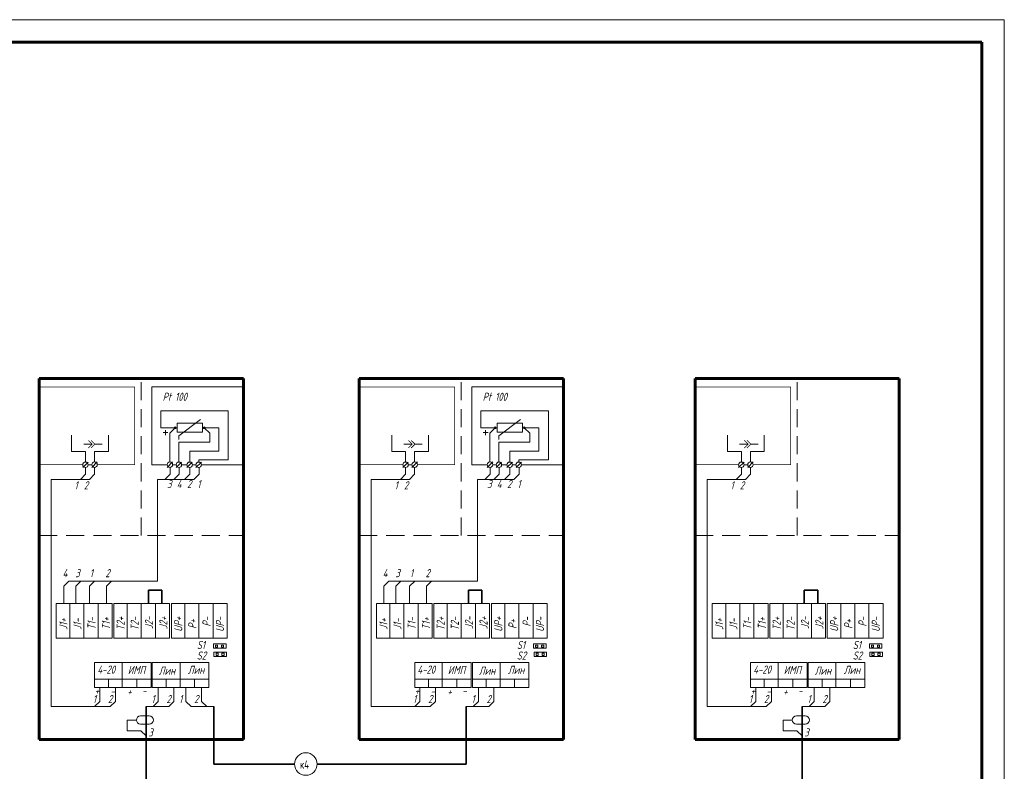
# Model space of a CAD drawing. Header units: millimetres. Extents: x 0 to 840, y 0 to 297.
# Tile 5 of 5: x 622 to 840, y 131 to 297. Entities that reach past the tile are written whole.
import ezdxf

# ---------------------------------------------------------------- set-up
doc = ezdxf.new("R2010")
doc.units = ezdxf.units.MM
for name, pattern in [('K5LT32768', [0]), ('K5LT32769', [0]), ('K5LT_BASIC', [0]), ('K5LT_DASHED', [6, 4, -2]), ('K5LT_THIN', [0])]:
    doc.linetypes.add(name, pattern=pattern)
doc.layers.add('FOR', color=7, linetype='Continuous', true_color=0xffffff)
doc.layers.add('Системный слой', color=7, linetype='Continuous')
doc.styles.add('KTEXTSTYLE', font='gost_au.shx', dxfattribs={"width": 0.96, "height": 5})

# ---------------------------------------------------------------- blocks, each defined once
blk = doc.blocks.new('U26')
at = {"layer": 'Системный слой', "color": 7, "linetype": 'K5LT_THIN', "lineweight": 18}
for p, q in [((648.73, 142.83), (650.62, 142.83)), ((648.73, 140.96), (650.62, 140.96))]:
    blk.add_line(p, q, dxfattribs=at)
for centre, start, end in [((648.73, 141.89), 90, 270), ((650.62, 141.89), 270, 90)]:
    blk.add_arc(centre, 0.934, start, end, dxfattribs=at)
blk = doc.blocks.new('U27')
at = {"layer": 'Системный слой', "color": 7, "linetype": 'K5LT_THIN', "lineweight": 18}
for p, q in [((638, 202.98), (636.12, 202.98)), ((640.2, 202.98), (638.6, 202.98))]:
    blk.add_line(p, q, dxfattribs=at)
at = {"layer": 'Системный слой', "color": 7, "linetype": 'K5LT_THIN', "const_width": 0.18}
for points in [[(637.15, 202.13), (638, 202.98), (637.15, 203.83)], [(637.75, 202.13), (638.6, 202.98), (637.75, 203.83)]]:
    blk.add_lwpolyline(points, dxfattribs=at)
blk = doc.blocks.new('U28')
at = {"layer": 'Системный слой', "color": 7, "linetype": 'K5LT_THIN', "lineweight": 18}
for p, q in [((708.88, 202.98), (707, 202.98)), ((711.08, 202.98), (709.48, 202.98))]:
    blk.add_line(p, q, dxfattribs=at)
at = {"layer": 'Системный слой', "color": 7, "linetype": 'K5LT_THIN', "const_width": 0.18}
for points in [[(708.03, 202.13), (708.88, 202.98), (708.03, 203.83)], [(708.63, 202.13), (709.48, 202.98), (708.63, 203.83)]]:
    blk.add_lwpolyline(points, dxfattribs=at)
blk = doc.blocks.new('U29')
at = {"layer": 'Системный слой', "color": 7, "linetype": 'K5LT_THIN', "lineweight": 18}
for p, q in [((793.99, 142.83), (795.89, 142.83)), ((793.99, 140.96), (795.89, 140.96))]:
    blk.add_line(p, q, dxfattribs=at)
for centre, start, end in [((793.99, 141.89), 90, 270), ((795.89, 141.89), 270, 90)]:
    blk.add_arc(centre, 0.934, start, end, dxfattribs=at)
blk = doc.blocks.new('U30')
at = {"layer": 'Системный слой', "color": 7, "linetype": 'K5LT_THIN', "lineweight": 18}
for p, q in [((783.26, 202.98), (781.39, 202.98)), ((785.47, 202.98), (783.86, 202.98))]:
    blk.add_line(p, q, dxfattribs=at)
at = {"layer": 'Системный слой', "color": 7, "linetype": 'K5LT_THIN', "const_width": 0.18}
for points in [[(782.41, 202.13), (783.26, 202.98), (782.41, 203.83)], [(783.01, 202.13), (783.86, 202.98), (783.01, 203.83)]]:
    blk.add_lwpolyline(points, dxfattribs=at)

msp = doc.modelspace()

# ---------------------------------------------------------------- linework, layer by layer
at = {"color": 7, "linetype": 'K5LT_THIN', "lineweight": 18}
msp.add_line((420, 297), (840, 297), dxfattribs=at)
at = {"color": 5, "linetype": 'K5LT_BASIC', "lineweight": 60, "true_color": 0x0000ff}
for p, q in [((440, 292), (835, 292)), ((835, 292), (835, 5))]:
    msp.add_line(p, q, dxfattribs=at)
at = {"layer": 'FOR', "color": 7, "linetype": 'K5LT_THIN', "lineweight": 18}
msp.add_line((840, 0), (840, 297), dxfattribs=at)
at = {"layer": 'Системный слой', "color": 5, "linetype": 'K5LT_BASIC', "lineweight": 60, "true_color": 0x0000ff}
for p, q in [((626.26, 217.55), (671.48, 217.55)), ((626.26, 137.56), (626.26, 217.55)), ((671.48, 217.55), (671.48, 137.56)), ((697.14, 217.55), (742.37, 217.55)), ((697.14, 137.56), (697.14, 217.55)), ((742.37, 217.55), (742.37, 137.56)), ((771.52, 217.55), (816.75, 217.55)), ((771.52, 137.56), (771.52, 217.55)), ((816.75, 217.55), (816.75, 137.56)), ((671.48, 198.44), (671.48, 215.66)), ((742.37, 198.44), (742.37, 215.66)), ((816.75, 198.44), (816.75, 215.66)), ((671.48, 137.56), (626.26, 137.56)), ((742.37, 137.56), (697.14, 137.56)), ((816.75, 137.56), (771.52, 137.56))]:
    msp.add_line(p, q, dxfattribs=at)
at = {"layer": 'Системный слой', "color": 7, "linetype": 'K5LT_DASHED', "lineweight": 18}
for p, q in [((648.87, 182.74), (648.87, 217.55)), ((719.75, 182.74), (719.75, 217.55)), ((794.13, 182.74), (794.13, 217.55)), ((626.26, 182.74), (671.48, 182.74)), ((697.14, 182.74), (742.37, 182.74)), ((771.52, 182.74), (816.75, 182.74))]:
    msp.add_line(p, q, dxfattribs=at)
at = {"layer": 'Системный слой', "color": 7, "linetype": 'K5LT_THIN', "lineweight": 18}
for p, q in [((651.18, 215.66), (651.18, 198.44)), ((671.48, 215.66), (651.18, 215.66)), ((722.06, 215.66), (722.06, 198.44)), ((742.37, 215.66), (722.06, 215.66)), ((653.18, 206.63), (653.18, 210.36)), ((653.18, 210.36), (668.15, 210.36)), ((668.15, 210.36), (668.15, 199.54)), ((724.07, 206.63), (724.07, 210.36)), ((724.07, 210.36), (739.04, 210.36)), ((739.04, 210.36), (739.04, 199.54)), ((656.8, 207.64), (662.41, 207.64)), ((656.8, 205.63), (656.8, 207.64)), ((657.2, 204.83), (662.01, 208.44)), ((662.41, 207.64), (662.41, 205.63)), ((727.68, 207.64), (733.3, 207.64)), ((727.68, 205.63), (727.68, 207.64)), ((728.08, 204.83), (732.89, 208.44)), ((733.3, 207.64), (733.3, 205.63)), ((656.8, 206.63), (653.18, 206.63)), ((653.71, 205.54), (654.78, 205.54)), ((654.25, 205), (654.25, 206.08)), ((656.39, 206.63), (655.19, 205.43)), ((655.19, 205.43), (655.19, 199.04)), ((662.41, 205.63), (656.8, 205.63)), ((662.41, 206.63), (666.03, 206.63)), ((662.81, 206.63), (664.02, 205.43)), ((664.02, 205.43), (664.02, 203.42)), ((666.03, 206.63), (666.03, 201.42)), ((727.68, 206.63), (724.07, 206.63)), ((724.59, 205.54), (725.67, 205.54)), ((725.13, 205), (725.13, 206.08)), ((727.28, 206.63), (726.07, 205.43)), ((726.07, 205.43), (726.07, 199.04)), ((733.3, 205.63), (727.68, 205.63)), ((733.3, 206.63), (736.91, 206.63)), ((733.7, 206.63), (734.9, 205.43)), ((734.9, 205.43), (734.9, 203.42)), ((736.91, 206.63), (736.91, 201.42)), ((633.45, 204.95), (633.45, 201.35)), ((641.59, 204.95), (641.59, 201.35)), ((657.2, 204.83), (657.2, 204.04)), ((664.02, 203.42), (657.2, 203.42)), ((657.2, 203.42), (657.2, 199.02)), ((704.33, 204.95), (704.33, 201.35)), ((712.47, 204.95), (712.47, 201.35)), ((728.08, 204.83), (728.08, 204.04)), ((734.9, 203.42), (728.08, 203.42)), ((728.08, 203.42), (728.08, 199.02)), ((778.71, 204.95), (778.71, 201.35)), ((786.85, 204.95), (786.85, 201.35)), ((636.51, 201.35), (633.45, 201.35)), ((636.51, 201.35), (636.51, 199.04)), ((638.53, 201.35), (638.53, 199.04)), ((638.53, 201.35), (641.59, 201.35)), ((666.03, 201.42), (659.6, 201.42)), ((659.6, 201.42), (659.6, 199.02)), ((707.39, 201.35), (704.33, 201.35)), ((707.39, 201.35), (707.39, 199.04)), ((709.41, 201.35), (709.41, 199.04)), ((709.41, 201.35), (712.47, 201.35)), ((736.91, 201.42), (730.49, 201.42)), ((730.49, 201.42), (730.49, 199.02)), ((781.77, 201.35), (778.71, 201.35)), ((781.77, 201.35), (781.77, 199.04)), ((783.79, 201.35), (783.79, 199.04)), ((783.79, 201.35), (786.85, 201.35)), ((635.91, 197.82), (637.11, 199.02)), ((637.11, 198.44), (637.92, 198.44)), ((637.92, 197.84), (639.13, 199.04)), ((651.18, 198.44), (654.61, 198.44)), ((654.61, 197.84), (655.81, 199.04)), ((655.81, 198.44), (656.59, 198.44)), ((656.59, 197.82), (657.8, 199.02)), ((657.8, 198.44), (658.98, 198.44)), ((658.98, 197.81), (660.18, 199.02)), ((660.18, 198.44), (660.98, 198.44)), ((660.97, 197.81), (662.18, 199.01)), ((661.61, 199.54), (661.61, 199.01)), ((668.15, 199.54), (661.61, 199.54)), ((662.18, 198.44), (671.48, 198.44)), ((706.79, 197.82), (707.99, 199.02)), ((707.99, 198.44), (708.81, 198.44)), ((708.81, 197.84), (710.01, 199.04)), ((722.06, 198.44), (725.49, 198.44)), ((725.49, 197.84), (726.7, 199.04)), ((726.7, 198.44), (727.48, 198.44)), ((727.48, 197.82), (728.68, 199.02)), ((728.68, 198.44), (729.86, 198.44)), ((729.86, 197.81), (731.06, 199.02)), ((731.06, 198.44), (731.86, 198.44)), ((731.86, 197.81), (733.06, 199.01)), ((732.49, 199.54), (732.49, 199.01)), ((739.04, 199.54), (732.49, 199.54)), ((733.06, 198.44), (742.37, 198.44)), ((781.17, 197.82), (782.38, 199.02)), ((782.38, 198.44), (783.19, 198.44)), ((783.19, 197.84), (784.39, 199.04)), ((636.53, 196.34), (635.38, 195.19)), ((636.53, 197.82), (636.53, 196.34)), ((638.53, 196.34), (637.38, 195.19)), ((638.53, 197.84), (638.53, 196.34)), ((655.27, 196.37), (654.09, 195.19)), ((655.27, 197.84), (655.27, 196.37)), ((657.25, 196.35), (656.07, 195.17)), ((657.25, 197.82), (657.25, 196.35)), ((659.63, 196.34), (658.46, 195.17)), ((659.63, 197.82), (659.63, 196.34)), ((661.67, 196.34), (660.49, 195.16)), ((661.67, 197.81), (661.67, 196.34)), ((707.41, 196.34), (706.26, 195.19)), ((707.41, 197.82), (707.41, 196.34)), ((709.41, 196.34), (708.26, 195.19)), ((709.41, 197.84), (709.41, 196.34)), ((726.15, 196.37), (724.97, 195.19)), ((726.15, 197.84), (726.15, 196.37)), ((728.13, 196.35), (726.96, 195.17)), ((728.13, 197.82), (728.13, 196.35)), ((730.52, 196.34), (729.34, 195.17)), ((730.52, 197.82), (730.52, 196.34)), ((732.55, 196.34), (731.37, 195.16)), ((732.55, 197.81), (732.55, 196.34)), ((781.79, 196.34), (780.65, 195.19)), ((781.79, 197.82), (781.79, 196.34)), ((783.79, 196.34), (782.65, 195.19)), ((783.79, 197.84), (783.79, 196.34)), ((637.38, 195.19), (628.91, 195.19)), ((628.91, 144.86), (628.91, 195.19)), ((652.45, 172.66), (652.45, 195.19)), ((660.52, 195.19), (652.45, 195.19)), ((708.26, 195.19), (699.8, 195.19)), ((699.8, 144.86), (699.8, 195.19)), ((723.33, 172.66), (723.33, 195.19)), ((731.4, 195.19), (723.33, 195.19)), ((782.65, 195.19), (774.18, 195.19)), ((774.18, 144.86), (774.18, 195.19)), ((631.69, 171.52), (632.83, 172.66)), ((652.45, 172.66), (632.83, 172.66)), ((634.37, 171.52), (635.51, 172.66)), ((637.41, 171.52), (638.55, 172.66)), ((641.14, 171.52), (642.28, 172.66)), ((702.57, 171.52), (703.71, 172.66)), ((723.33, 172.66), (703.71, 172.66)), ((705.25, 171.52), (706.39, 172.66)), ((708.29, 171.52), (709.43, 172.66)), ((712.02, 171.52), (713.16, 172.66)), ((631.69, 167.73), (631.69, 171.52)), ((634.37, 167.73), (634.37, 171.52)), ((637.41, 167.73), (637.41, 171.52)), ((641.14, 167.73), (641.14, 171.52)), ((702.57, 167.73), (702.57, 171.52)), ((705.25, 167.73), (705.25, 171.52)), ((708.29, 167.73), (708.29, 171.52)), ((712.02, 167.73), (712.02, 171.52)), ((664.87, 157.78), (664.87, 158.75)), ((664.87, 158.75), (667.64, 158.75)), ((667.64, 157.78), (664.87, 157.78)), ((665.33, 158.47), (665.33, 158)), ((665.79, 158.47), (665.33, 158.47)), ((665.33, 158), (665.79, 158)), ((665.79, 158), (665.79, 158.47)), ((666.65, 158.47), (666.65, 158)), ((667.11, 158.47), (666.65, 158.47)), ((666.65, 158), (667.11, 158)), ((667.11, 158), (667.11, 158.47)), ((667.64, 158.75), (667.64, 157.78)), ((735.75, 157.78), (735.75, 158.75)), ((735.75, 158.75), (738.52, 158.75)), ((738.52, 157.78), (735.75, 157.78)), ((736.21, 158.47), (736.21, 158)), ((736.68, 158.47), (736.21, 158.47)), ((736.21, 158), (736.68, 158)), ((736.68, 158), (736.68, 158.47)), ((737.53, 158.47), (737.53, 158)), ((738, 158.47), (737.53, 158.47)), ((737.53, 158), (738, 158)), ((738, 158), (738, 158.47)), ((738.52, 158.75), (738.52, 157.78)), ((810.13, 157.78), (810.13, 158.75)), ((810.13, 158.75), (812.9, 158.75)), ((812.9, 157.78), (810.13, 157.78)), ((810.59, 158.47), (810.59, 158)), ((811.06, 158.47), (810.59, 158.47)), ((810.59, 158), (811.06, 158)), ((811.06, 158), (811.06, 158.47)), ((811.91, 158.47), (811.91, 158)), ((812.38, 158.47), (811.91, 158.47)), ((811.91, 158), (812.38, 158)), ((812.38, 158), (812.38, 158.47)), ((812.9, 158.75), (812.9, 157.78)), ((664.97, 155.97), (664.97, 156.95)), ((664.97, 156.95), (667.74, 156.95)), ((667.74, 155.97), (664.97, 155.97)), ((665.9, 156.66), (665.43, 156.66)), ((665.43, 156.66), (665.43, 156.2)), ((665.43, 156.2), (665.9, 156.2)), ((665.9, 156.2), (665.9, 156.66)), ((667.22, 156.66), (666.75, 156.66)), ((666.75, 156.66), (666.75, 156.2)), ((666.75, 156.2), (667.22, 156.2)), ((667.22, 156.2), (667.22, 156.66)), ((667.74, 156.95), (667.74, 155.97)), ((735.85, 155.97), (735.85, 156.95)), ((735.85, 156.95), (738.62, 156.95)), ((738.62, 155.97), (735.85, 155.97)), ((736.78, 156.66), (736.31, 156.66)), ((736.31, 156.66), (736.31, 156.2)), ((736.31, 156.2), (736.78, 156.2)), ((736.78, 156.2), (736.78, 156.66)), ((738.1, 156.66), (737.63, 156.66)), ((737.63, 156.66), (737.63, 156.2)), ((737.63, 156.2), (738.1, 156.2)), ((738.1, 156.2), (738.1, 156.66)), ((738.62, 156.95), (738.62, 155.97)), ((810.23, 155.97), (810.23, 156.95)), ((810.23, 156.95), (813.01, 156.95)), ((813.01, 155.97), (810.23, 155.97)), ((811.16, 156.66), (810.69, 156.66)), ((810.69, 156.66), (810.69, 156.2)), ((810.69, 156.2), (811.16, 156.2)), ((811.16, 156.2), (811.16, 156.66)), ((812.48, 156.66), (812.01, 156.66)), ((812.01, 156.66), (812.01, 156.2)), ((812.01, 156.2), (812.48, 156.2)), ((812.48, 156.2), (812.48, 156.66)), ((813.01, 156.95), (813.01, 155.97)), ((639.69, 149.06), (639.69, 146)), ((643.14, 149.06), (643.14, 146)), ((652.64, 149.06), (652.64, 146)), ((656.1, 149.06), (656.1, 146)), ((658.77, 149.06), (658.77, 146)), ((662.22, 149.06), (662.22, 146)), ((710.57, 149.06), (710.57, 146)), ((714.03, 149.06), (714.03, 146)), ((723.52, 149.06), (723.52, 146)), ((726.98, 149.06), (726.98, 146)), ((784.95, 149.06), (784.95, 146)), ((788.41, 149.06), (788.41, 146)), ((797.91, 149.06), (797.91, 146)), ((801.36, 149.06), (801.36, 146)), ((642, 144.86), (628.91, 144.86)), ((642, 144.86), (637, 144.86)), ((639.69, 146), (638.54, 144.86)), ((643.14, 146), (642, 144.86)), ((654.95, 144.86), (649.95, 144.86)), ((652.64, 146), (651.5, 144.86)), ((656.1, 146), (654.95, 144.86)), ((658.77, 146), (659.91, 144.86)), ((659.91, 144.86), (664.91, 144.86)), ((662.22, 146), (663.37, 144.86)), ((712.88, 144.86), (699.8, 144.86)), ((712.88, 144.86), (707.88, 144.86)), ((710.57, 146), (709.43, 144.86)), ((714.03, 146), (712.88, 144.86)), ((725.84, 144.86), (720.84, 144.86)), ((723.52, 146), (722.38, 144.86)), ((726.98, 146), (725.84, 144.86)), ((787.26, 144.86), (774.18, 144.86)), ((787.26, 144.86), (782.26, 144.86)), ((784.95, 146), (783.81, 144.86)), ((788.41, 146), (787.26, 144.86)), ((800.22, 144.86), (795.22, 144.86)), ((797.91, 146), (796.76, 144.86)), ((801.36, 146), (800.22, 144.86)), ((647.79, 141.89), (645.73, 141.89)), ((645.73, 141.89), (645.73, 139.49)), ((793.06, 141.89), (790.99, 141.89)), ((790.99, 141.89), (790.99, 139.49)), ((648.81, 139.49), (645.73, 139.49)), ((648.81, 139.49), (649.95, 138.35)), ((794.07, 139.49), (790.99, 139.49)), ((794.07, 139.49), (795.22, 138.35))]:
    msp.add_line(p, q, dxfattribs=at)
at = {"layer": 'Системный слой', "color": 7, "linetype": 'K5LT32768', "lineweight": 35}
for p, q in [((650.45, 167.73), (650.45, 170.62)), ((650.45, 170.62), (653.41, 170.62)), ((653.41, 170.62), (653.41, 167.73)), ((721.33, 167.73), (721.33, 170.62)), ((721.33, 170.62), (724.29, 170.62)), ((724.29, 170.62), (724.29, 167.73)), ((795.71, 167.73), (795.71, 170.62)), ((795.71, 170.62), (798.67, 170.62)), ((798.67, 170.62), (798.67, 167.73)), ((649.95, 144.86), (649.95, 127.14)), ((664.91, 144.86), (664.91, 132.14)), ((720.84, 144.86), (720.84, 132.14)), ((795.22, 144.86), (795.22, 122.14)), ((664.91, 132.14), (682.8, 132.14)), ((687.8, 132.14), (720.84, 132.14))]:
    msp.add_line(p, q, dxfattribs=at)
at = {"layer": 'Системный слой', "color": 18, "linetype": 'K5LT32769', "lineweight": 15, "true_color": 0x010101}
for p, q in [((630.06, 167.73), (642.43, 167.73)), ((630.06, 167.71), (630.06, 160.05)), ((633.04, 167.73), (633.04, 160.03)), ((636.16, 167.73), (636.16, 160.03)), ((639.29, 167.73), (639.29, 160.03)), ((642.43, 167.73), (642.43, 160.03)), ((642.77, 167.73), (655.14, 167.73)), ((642.77, 167.71), (642.77, 160.05)), ((645.75, 167.73), (645.75, 160.03)), ((648.87, 167.73), (648.87, 160.03)), ((652.01, 167.73), (652.01, 160.03)), ((655.14, 167.73), (655.14, 160.03)), ((655.54, 167.72), (667.9, 167.72)), ((655.54, 167.7), (655.54, 160.04)), ((658.52, 167.72), (658.52, 160.02)), ((661.63, 167.72), (661.63, 160.02)), ((664.77, 167.72), (664.77, 160.02)), ((667.9, 167.72), (667.9, 160.02)), ((700.94, 167.73), (713.31, 167.73)), ((700.94, 167.71), (700.94, 160.05)), ((703.92, 167.73), (703.92, 160.03)), ((707.04, 167.73), (707.04, 160.03)), ((710.18, 167.73), (710.18, 160.03)), ((713.31, 167.73), (713.31, 160.03)), ((713.66, 167.73), (726.02, 167.73)), ((713.66, 167.71), (713.66, 160.05)), ((716.64, 167.73), (716.64, 160.03)), ((719.75, 167.73), (719.75, 160.03)), ((722.89, 167.73), (722.89, 160.03)), ((726.02, 167.73), (726.02, 160.03)), ((726.42, 167.72), (738.79, 167.72)), ((726.42, 167.7), (726.42, 160.04)), ((729.4, 167.72), (729.4, 160.02)), ((732.51, 167.72), (732.51, 160.02)), ((735.65, 167.72), (735.65, 160.02)), ((738.79, 167.72), (738.79, 160.02)), ((775.33, 167.73), (787.69, 167.73)), ((775.33, 167.71), (775.33, 160.05)), ((778.31, 167.73), (778.31, 160.03)), ((781.42, 167.73), (781.42, 160.03)), ((784.56, 167.73), (784.56, 160.03)), ((787.69, 167.73), (787.69, 160.03)), ((788.04, 167.73), (800.41, 167.73)), ((788.04, 167.71), (788.04, 160.05)), ((791.02, 167.73), (791.02, 160.03)), ((794.13, 167.73), (794.13, 160.03)), ((797.27, 167.73), (797.27, 160.03)), ((800.41, 167.73), (800.41, 160.03)), ((800.8, 167.72), (813.17, 167.72)), ((800.8, 167.7), (800.8, 160.04)), ((803.78, 167.72), (803.78, 160.02)), ((806.9, 167.72), (806.9, 160.02)), ((810.03, 167.72), (810.03, 160.02)), ((813.17, 167.72), (813.17, 160.02)), ((630.06, 160.03), (642.43, 160.03)), ((642.77, 160.03), (655.14, 160.03)), ((655.54, 160.02), (667.9, 160.02)), ((700.94, 160.03), (713.31, 160.03)), ((713.66, 160.03), (726.02, 160.03)), ((726.42, 160.02), (738.79, 160.02)), ((775.33, 160.03), (787.69, 160.03)), ((788.04, 160.03), (800.41, 160.03)), ((800.8, 160.02), (813.17, 160.02)), ((638.54, 149.06), (638.54, 154.61)), ((638.54, 154.61), (651.04, 154.61)), ((644.66, 154.61), (644.66, 149.06)), ((651.04, 154.61), (651.04, 149.06)), ((651.32, 154.61), (663.83, 154.61)), ((651.32, 149.06), (651.32, 154.61)), ((657.45, 154.61), (657.45, 149.06)), ((663.83, 154.61), (663.83, 149.06)), ((709.42, 149.06), (709.42, 154.61)), ((709.42, 154.61), (721.93, 154.61)), ((715.54, 154.61), (715.54, 149.06)), ((721.93, 154.61), (721.93, 149.06)), ((722.21, 154.61), (734.71, 154.61)), ((722.21, 149.06), (722.21, 154.61)), ((728.33, 154.61), (728.33, 149.06)), ((734.71, 154.61), (734.71, 149.06)), ((783.8, 149.06), (783.8, 154.61)), ((783.8, 154.61), (796.31, 154.61)), ((789.93, 154.61), (789.93, 149.06)), ((796.31, 154.61), (796.31, 149.06)), ((796.59, 154.61), (809.1, 154.61)), ((796.59, 149.06), (796.59, 154.61)), ((802.71, 154.61), (802.71, 149.06)), ((809.1, 154.61), (809.1, 149.06)), ((651.04, 150.93), (638.54, 150.93)), ((641.58, 150.93), (641.58, 149.06)), ((647.86, 150.93), (647.86, 149.05)), ((663.83, 150.93), (651.32, 150.93)), ((654.37, 150.93), (654.37, 149.06)), ((660.65, 150.93), (660.65, 149.05)), ((721.93, 150.93), (709.42, 150.93)), ((712.46, 150.93), (712.46, 149.06)), ((718.74, 150.93), (718.74, 149.05)), ((734.71, 150.93), (722.21, 150.93)), ((725.25, 150.93), (725.25, 149.06)), ((731.53, 150.93), (731.53, 149.05)), ((796.31, 150.93), (783.8, 150.93)), ((786.84, 150.93), (786.84, 149.06)), ((793.13, 150.93), (793.13, 149.05)), ((809.1, 150.93), (796.59, 150.93)), ((799.63, 150.93), (799.63, 149.06)), ((805.91, 150.93), (805.91, 149.05)), ((651.04, 149.06), (638.54, 149.06)), ((663.83, 149.06), (651.32, 149.06)), ((721.93, 149.06), (709.42, 149.06)), ((734.71, 149.06), (722.21, 149.06)), ((796.31, 149.06), (783.8, 149.06)), ((809.1, 149.06), (796.59, 149.06))]:
    msp.add_line(p, q, dxfattribs=at)
at = {"layer": 'Системный слой', "color": 7, "linetype": 'K5LT_THIN', "const_width": 0.18}
for points in [[(635.91, 198.44), (626.26, 198.44), (626.26, 215.66), (647.4, 215.66), (647.4, 198.44), (639.13, 198.44)], [(706.79, 198.44), (697.14, 198.44), (697.14, 215.66), (718.29, 215.66), (718.29, 198.44), (710.01, 198.44)], [(781.17, 198.44), (771.52, 198.44), (771.52, 215.66), (792.67, 215.66), (792.67, 198.44), (784.39, 198.44)], [(637.92, 198.44), (637.11, 198.44)], [(637.92, 198.44), (637.11, 198.44)], [(647.4, 198.44), (639.13, 198.44)], [(708.81, 198.44), (707.99, 198.44)], [(708.81, 198.44), (707.99, 198.44)], [(718.29, 198.44), (710.01, 198.44)], [(783.19, 198.44), (782.38, 198.44)], [(783.19, 198.44), (782.38, 198.44)], [(792.67, 198.44), (784.39, 198.44)]]:
    msp.add_lwpolyline(points, dxfattribs=at)
at = {"layer": 'Системный слой', "color": 7, "linetype": 'K5LT_THIN', "lineweight": 18}
for centre, radius in [((656.39, 206.63), 0.201), ((662.81, 206.63), 0.201), ((727.28, 206.63), 0.201), ((733.7, 206.63), 0.201), ((636.51, 198.42), 0.602), ((638.53, 198.44), 0.602), ((655.21, 198.44), 0.602), ((657.2, 198.42), 0.602), ((659.58, 198.42), 0.602), ((661.58, 198.41), 0.602), ((707.39, 198.42), 0.602), ((709.41, 198.44), 0.602), ((726.09, 198.44), 0.602), ((728.08, 198.42), 0.602), ((730.46, 198.42), 0.602), ((732.46, 198.41), 0.602), ((781.77, 198.42), 0.602), ((783.79, 198.44), 0.602)]:
    msp.add_circle(centre, radius, dxfattribs=at)
msp.add_arc((685.3, 132.14), 2.5, 0, 360, dxfattribs=at)

# ---------------------------------------------------------------- block references
at = {"layer": 'Системный слой'}
for name in ['U27', 'U28', 'U30', 'U26', 'U29']:
    msp.add_blockref(name, (0, 0), dxfattribs=at)

# ---------------------------------------------------------------- texts
at = {"layer": 'Системный слой', "color": 7, "char_height": 2.5, "attachment_point": 1, "style": 'KTEXTSTYLE'}
for s, insert in [('\\H3.5;\\W0.965;\\Q15;\\Q15;\\H1.80;Pt 100', (653.6, 214.38)), ('\\H3.5;\\W0.965;\\Q15;\\Q15;\\H1.80;Pt 100', (724.48, 214.38)), ('\\H3.5;\\W0.965;\\Q15;\\Q15;\\H1.80;1', (634.08, 194.79)), ('\\H3.5;\\W0.965;\\Q15;\\Q15;\\H1.80;2', (636.16, 194.76)), ('\\H3.5;\\W0.965;\\Q15;\\Q15;\\H1.80;3', (654.58, 195.06)), ('\\H3.5;\\W0.965;\\Q15;\\Q15;\\H1.80;4', (656.73, 195.06)), ('\\H3.5;\\W0.965;\\Q15;\\Q15;\\H1.80;2', (659.01, 195.06)), ('\\H3.5;\\W0.965;\\Q15;\\Q15;\\H1.80;1', (661.27, 195.06)), ('\\H3.5;\\W0.965;\\Q15;\\Q15;\\H1.80;1', (704.96, 194.79)), ('\\H3.5;\\W0.965;\\Q15;\\Q15;\\H1.80;2', (707.04, 194.76)), ('\\H3.5;\\W0.965;\\Q15;\\Q15;\\H1.80;3', (725.47, 195.06)), ('\\H3.5;\\W0.965;\\Q15;\\Q15;\\H1.80;4', (727.61, 195.06)), ('\\H3.5;\\W0.965;\\Q15;\\Q15;\\H1.80;2', (729.89, 195.06)), ('\\H3.5;\\W0.965;\\Q15;\\Q15;\\H1.80;1', (732.15, 195.06)), ('\\H3.5;\\W0.965;\\Q15;\\Q15;\\H1.80;1', (779.35, 194.79)), ('\\H3.5;\\W0.965;\\Q15;\\Q15;\\H1.80;2', (781.42, 194.76)), ('\\H3.5;\\W0.965;\\Q15;\\Q15;\\H1.80;4', (631.46, 175.32)), ('\\H3.5;\\W0.965;\\Q15;\\Q15;\\H1.80;3', (634.26, 175.32)), ('\\H3.5;\\W0.965;\\Q15;\\Q15;\\H1.80;1', (637.46, 175.32)), ('\\H3.5;\\W0.965;\\Q15;\\Q15;\\H1.80;2', (640.93, 175.32)), ('\\H3.5;\\W0.965;\\Q15;\\Q15;\\H1.80;4', (702.34, 175.32)), ('\\H3.5;\\W0.965;\\Q15;\\Q15;\\H1.80;3', (705.15, 175.32)), ('\\H3.5;\\W0.965;\\Q15;\\Q15;\\H1.80;1', (708.35, 175.32)), ('\\H3.5;\\W0.965;\\Q15;\\Q15;\\H1.80;2', (711.82, 175.32)), ('\\H3.5;\\W0.965;\\Q15;\\Q15;\\H1.80;S1', (661.17, 159.41)), ('\\H3.5;\\W0.965;\\Q15;\\Q15;\\H1.80;S1', (732.06, 159.41)), ('\\H3.5;\\W0.965;\\Q15;\\Q15;\\H1.80;S1', (806.44, 159.41)), ('\\H3.5;\\W0.965;\\Q15;\\Q15;\\H1.80;S2', (661.16, 157.07)), ('\\H3.5;\\W0.965;\\Q15;\\Q15;\\H1.80;S2', (732.04, 157.07)), ('\\H3.5;\\W0.965;\\Q15;\\Q15;\\H1.80;S2', (806.43, 157.07)), ('\\H3.5;\\W0.965;\\Q15;\\Q15;\\H1.80;4-20', (639.15, 153.96)), ('\\H3.5;\\W0.965;\\Q15;\\Q15;\\H1.80;ИМП', (645.89, 153.87)), ('\\H3.5;\\W0.965;\\Q15;\\Q15;\\H1.80;Лин', (652.75, 153.72)), ('\\H3.5;\\W0.965;\\Q15;\\Q15;\\H1.80;Лин', (659.2, 153.9)), ('\\H3.5;\\W0.965;\\Q15;\\Q15;\\H1.80;4-20', (710.03, 153.96)), ('\\H3.5;\\W0.965;\\Q15;\\Q15;\\H1.80;ИМП', (716.77, 153.87)), ('\\H3.5;\\W0.965;\\Q15;\\Q15;\\H1.80;Лин', (723.64, 153.72)), ('\\H3.5;\\W0.965;\\Q15;\\Q15;\\H1.80;Лин', (730.08, 153.9)), ('\\H3.5;\\W0.965;\\Q15;\\Q15;\\H1.80;4-20', (784.41, 153.96)), ('\\H3.5;\\W0.965;\\Q15;\\Q15;\\H1.80;ИМП', (791.15, 153.87)), ('\\H3.5;\\W0.965;\\Q15;\\Q15;\\H1.80;Лин', (798.02, 153.72)), ('\\H3.5;\\W0.965;\\Q15;\\Q15;\\H1.80;Лин', (804.47, 153.9)), ('\\H3.5;\\W0.965;\\Q15;\\Q15;\\H1.80;+', (638.54, 149.24)), ('\\H3.5;\\W0.965;\\Q15;\\Q15;\\H1.80;+', (645.76, 149.12)), ('\\H3.5;\\W0.965;\\Q15;\\Q15;\\H1.80;+', (709.42, 149.24)), ('\\H3.5;\\W0.965;\\Q15;\\Q15;\\H1.80;+', (716.64, 149.12)), ('\\H3.5;\\W0.965;\\Q15;\\Q15;\\H1.80;+', (783.8, 149.24)), ('\\H3.5;\\W0.965;\\Q15;\\Q15;\\H1.80;+', (791.02, 149.12)), ('\\H3.5;\\W0.965;\\Q15;\\Q15;\\H1.80;1', (638.16, 147.45)), ('\\H3.5;\\W0.965;\\Q15;\\Q15;\\H1.80;2', (641.49, 147.43)), ('\\H3.5;\\W0.965;\\Q15;\\Q15;\\H1.80;-', (642.03, 149.18)), ('\\H3.5;\\W0.965;\\Q15;\\Q15;\\H1.80;-', (649.06, 149.23)), ('\\H3.5;\\W0.965;\\Q15;\\Q15;\\H1.80;1', (651.12, 147.45)), ('\\H3.5;\\W0.965;\\Q15;\\Q15;\\H1.80;2', (654.45, 147.43)), ('\\H3.5;\\W0.965;\\Q15;\\Q15;\\H1.80;1', (657.24, 147.45)), ('\\H3.5;\\W0.965;\\Q15;\\Q15;\\H1.80;2', (660.57, 147.43)), ('\\H3.5;\\W0.965;\\Q15;\\Q15;\\H1.80;1', (709.05, 147.45)), ('\\H3.5;\\W0.965;\\Q15;\\Q15;\\H1.80;2', (712.38, 147.43)), ('\\H3.5;\\W0.965;\\Q15;\\Q15;\\H1.80;-', (712.91, 149.18)), ('\\H3.5;\\W0.965;\\Q15;\\Q15;\\H1.80;-', (719.94, 149.23)), ('\\H3.5;\\W0.965;\\Q15;\\Q15;\\H1.80;1', (722, 147.45)), ('\\H3.5;\\W0.965;\\Q15;\\Q15;\\H1.80;2', (725.33, 147.43)), ('\\H3.5;\\W0.965;\\Q15;\\Q15;\\H1.80;1', (783.43, 147.45)), ('\\H3.5;\\W0.965;\\Q15;\\Q15;\\H1.80;2', (786.76, 147.43)), ('\\H3.5;\\W0.965;\\Q15;\\Q15;\\H1.80;-', (787.29, 149.18)), ('\\H3.5;\\W0.965;\\Q15;\\Q15;\\H1.80;-', (794.32, 149.23)), ('\\H3.5;\\W0.965;\\Q15;\\Q15;\\H1.80;1', (796.38, 147.45)), ('\\H3.5;\\W0.965;\\Q15;\\Q15;\\H1.80;2', (799.71, 147.43)), ('\\H3.5;\\W0.965;\\Q15;\\Q15;\\H1.80;3', (650.46, 140.04)), ('\\H3.5;\\W0.965;\\Q15;\\Q15;\\H1.80;3', (795.72, 140.04)), ('\\H3.5;\\W0.965;\\Q15;\\Q0;\\H1.80;к4', (684.01, 132.93))]:
    msp.add_mtext(s, dxfattribs=dict(at, insert=insert))
at = {"layer": 'Системный слой', "color": 7, "char_height": 2.5, "attachment_point": 1, "rotation": 90, "style": 'KTEXTSTYLE'}
for s, insert in [('\\H3.5;\\W0.965;\\Q15;\\Q15;\\H1.80;J1+', (630.69, 161.87)), ('\\H3.5;\\W0.965;\\Q15;\\Q15;\\H1.80;T1+', (640.16, 161.84)), ('\\H3.5;\\W0.965;\\Q15;\\Q15;\\H1.80;T2+', (643.41, 161.71)), ('\\H3.5;\\W0.965;\\Q15;\\Q15;\\H1.80;J2+', (652.87, 162)), ('\\H3.5;\\W0.965;\\Q15;\\Q15;\\H1.80;UP+', (656.17, 161.42)), ('\\H3.5;\\W0.965;\\Q15;\\Q15;\\H1.80;J1+', (701.58, 161.87)), ('\\H3.5;\\W0.965;\\Q15;\\Q15;\\H1.80;T1+', (711.04, 161.84)), ('\\H3.5;\\W0.965;\\Q15;\\Q15;\\H1.80;T2+', (714.29, 161.71)), ('\\H3.5;\\W0.965;\\Q15;\\Q15;\\H1.80;J2+', (723.75, 162)), ('\\H3.5;\\W0.965;\\Q15;\\Q15;\\H1.80;UP+', (727.05, 161.42)), ('\\H3.5;\\W0.965;\\Q15;\\Q15;\\H1.80;J1+', (775.96, 161.87)), ('\\H3.5;\\W0.965;\\Q15;\\Q15;\\H1.80;T1+', (785.42, 161.84)), ('\\H3.5;\\W0.965;\\Q15;\\Q15;\\H1.80;T2+', (788.67, 161.71)), ('\\H3.5;\\W0.965;\\Q15;\\Q15;\\H1.80;J2+', (798.13, 162)), ('\\H3.5;\\W0.965;\\Q15;\\Q15;\\H1.80;UP+', (801.43, 161.42)), ('\\H3.5;\\W0.965;\\Q15;\\Q15;\\H1.80;J1-', (633.82, 161.86)), ('\\H3.5;\\W0.965;\\Q15;\\Q15;\\H1.80;T1-', (636.96, 161.86)), ('\\H3.5;\\W0.965;\\Q15;\\Q15;\\H1.80;T2-', (646.53, 161.7)), ('\\H3.5;\\W0.965;\\Q15;\\Q15;\\H1.80;J2-', (649.67, 162.03)), ('\\H3.5;\\W0.965;\\Q15;\\Q15;\\H1.80;P+', (659.29, 162.08)), ('\\H3.5;\\W0.965;\\Q15;\\Q15;\\H1.80;P-', (662.43, 162.58)), ('\\H3.5;\\W0.965;\\Q15;\\Q15;\\H1.80;UP-', (665.39, 161.4)), ('\\H3.5;\\W0.965;\\Q15;\\Q15;\\H1.80;J1-', (704.7, 161.86)), ('\\H3.5;\\W0.965;\\Q15;\\Q15;\\H1.80;T1-', (707.84, 161.86)), ('\\H3.5;\\W0.965;\\Q15;\\Q15;\\H1.80;T2-', (717.41, 161.7)), ('\\H3.5;\\W0.965;\\Q15;\\Q15;\\H1.80;J2-', (720.55, 162.03)), ('\\H3.5;\\W0.965;\\Q15;\\Q15;\\H1.80;P+', (730.18, 162.08)), ('\\H3.5;\\W0.965;\\Q15;\\Q15;\\H1.80;P-', (733.32, 162.58)), ('\\H3.5;\\W0.965;\\Q15;\\Q15;\\H1.80;UP-', (736.27, 161.4)), ('\\H3.5;\\W0.965;\\Q15;\\Q15;\\H1.80;J1-', (779.08, 161.86)), ('\\H3.5;\\W0.965;\\Q15;\\Q15;\\H1.80;T1-', (782.22, 161.86)), ('\\H3.5;\\W0.965;\\Q15;\\Q15;\\H1.80;T2-', (791.8, 161.7)), ('\\H3.5;\\W0.965;\\Q15;\\Q15;\\H1.80;J2-', (794.94, 162.03)), ('\\H3.5;\\W0.965;\\Q15;\\Q15;\\H1.80;P+', (804.56, 162.08)), ('\\H3.5;\\W0.965;\\Q15;\\Q15;\\H1.80;P-', (807.7, 162.58)), ('\\H3.5;\\W0.965;\\Q15;\\Q15;\\H1.80;UP-', (810.65, 161.4))]:
    msp.add_mtext(s, dxfattribs=dict(at, insert=insert))

doc.saveas('drawing.dxf')
